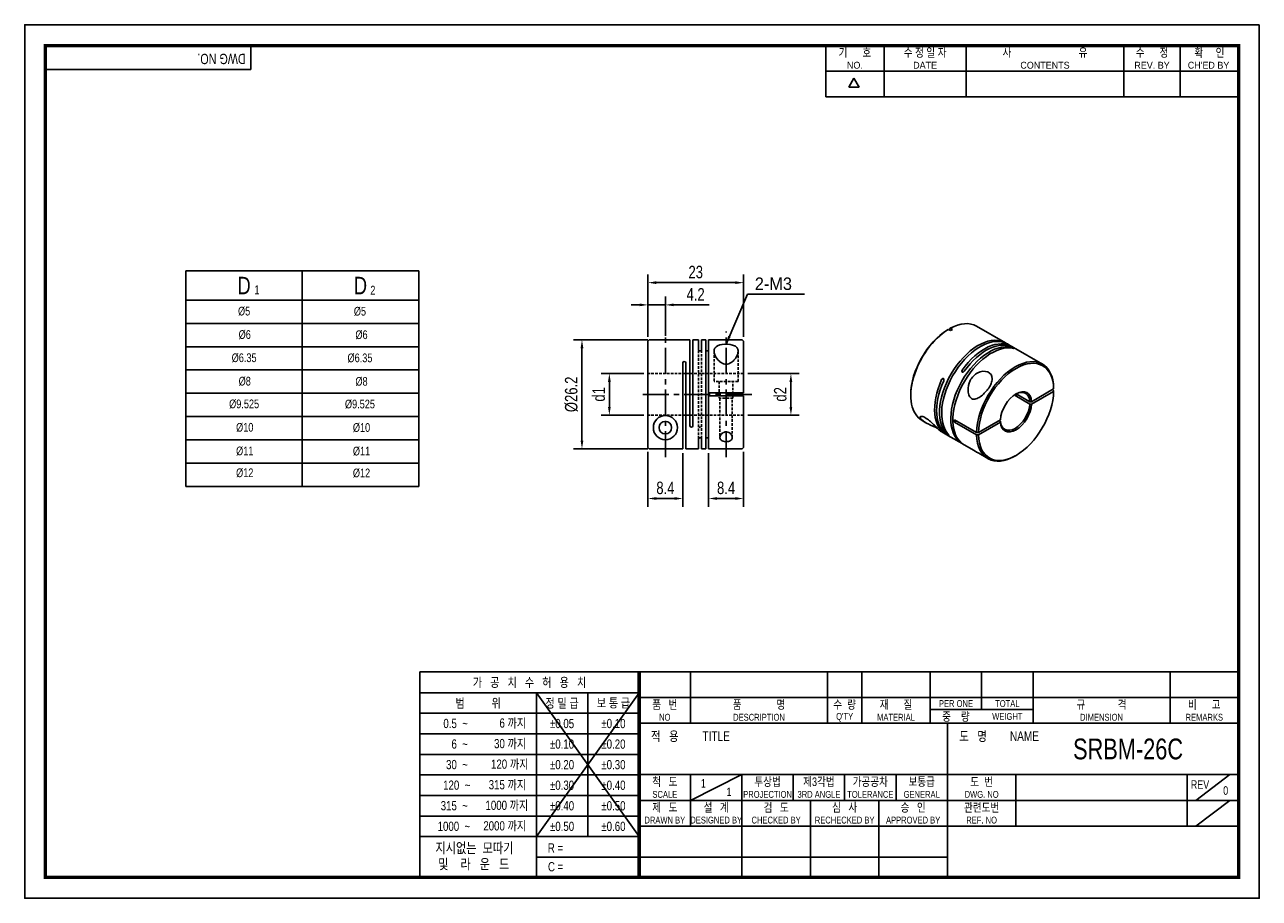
# Model space of a CAD drawing. Header units: millimetres. Extents: x 0 to 297, y 0 to 210.
import ezdxf
from ezdxf.enums import TextEntityAlignment as Align

# ---------------------------------------------------------------- set-up
doc = ezdxf.new("R2010")
doc.units = ezdxf.units.MM
doc.header["$LTSCALE"] = 5
for name, pattern in [('CENTER', [2, 1.25, -0.25, 0.25, -0.25]), ('CENTER2', [1.125, 0.75, -0.125, 0.125, -0.125]), ('DASHED', [0.75, 0.5, -0.25]), ('HIDDEN', [0.375, 0.25, -0.125]), ('HIDDEN2', [0.1875, 0.125, -0.0625]), ('PHANTOM2', [1.25, 0.625, -0.125, 0.125, -0.125, 0.125, -0.125])]:
    doc.linetypes.add(name, pattern=pattern)
doc.layers.get('0').update_dxf_attribs({"linetype": 'CONTINUOUS'})
doc.layers.get('Defpoints').update_dxf_attribs({"linetype": 'CONTINUOUS'})
for name, color, linetype in [('BM', 2, 'CONTINUOUS'), ('C', 1, 'CENTER2'), ('CT', 1, 'CENTER'), ('D', 7, 'CONTINUOUS'), ('DIM', 7, 'CONTINUOUS'), ('H', 3, 'HIDDEN'), ('HD', 4, 'DASHED'), ('P', 4, 'PHANTOM2')]:
    doc.layers.add(name, color=color, linetype=linetype)
doc.styles.get("Standard").update_dxf_attribs({"font": 'Gulim.ttf', "width": 0.8, "height": 3})
doc.dimstyles.new('LIM', dxfattribs={"dimtxt": 2, "dimasz": 2, "dimexe": 2, "dimexo": 1, "dimgap": 1, "dimtad": 1, "dimdec": 3, "dimzin": 9, "dimdsep": 46, "dimtxsty": 'Standard', "dimcen": 3, "dimclrd": 1, "dimclre": 1, "dimadec": 0, "dimazin": 0, "dimtfac": 1, "dimtdec": 3, "dimtmove": 0, "dimatfit": 3, "dimfxl": 0, "dimtolj": 1, "dimtzin": 0, "dimarcsym": 0})

# ---------------------------------------------------------------- blocks, each defined once
blk = doc.blocks.new('*D77')
at = {"layer": 'Defpoints', "color": 0}
for p in [(150.93, 134.23), (134.06, 108.04), (150.93, 108.04)]:
    blk.add_point(p, dxfattribs=at)
at = {"layer": 'DIM', "color": 1, "lineweight": -2}
for p, q in [((149.93, 134.23), (132.06, 134.23)), ((134.06, 132.23), (134.06, 110.04)), ((149.93, 108.04), (132.06, 108.04))]:
    blk.add_line(p, q, dxfattribs=at)
at = {"layer": 'DIM', "color": 1}
for points in [[(133.73, 132.23), (134.39, 132.23), (134.06, 134.23)], [(133.73, 110.04), (134.39, 110.04), (134.06, 108.04)]]:
    blk.add_solid(points, dxfattribs=at)
at = {"layer": 'DIM', "color": 0, "insert": (131.52, 121.14), "char_height": 3, "attachment_point": 5, "rotation": 90}
blk.add_mtext('\\A1;%%c26.2', dxfattribs=at)
blk = doc.blocks.new('*D78')
at = {"layer": 'Defpoints', "color": 0}
for p in [(140.65, 126.14), (149.93, 126.14), (149.93, 116.14)]:
    blk.add_point(p, dxfattribs=at)
at = {"layer": 'DIM', "color": 1, "lineweight": -2}
for p, q in [((148.93, 126.14), (138.65, 126.14)), ((140.65, 118.14), (140.65, 124.14)), ((148.93, 116.14), (138.65, 116.14))]:
    blk.add_line(p, q, dxfattribs=at)
at = {"layer": 'DIM', "color": 1}
for points in [[(140.31, 124.14), (140.98, 124.14), (140.65, 126.14)], [(140.31, 118.14), (140.98, 118.14), (140.65, 116.14)]]:
    blk.add_solid(points, dxfattribs=at)
at = {"layer": 'DIM', "color": 0, "insert": (138.1, 121.14), "char_height": 3, "attachment_point": 5, "rotation": 90}
blk.add_mtext('\\A1;d1', dxfattribs=at)
blk = doc.blocks.new('*D79')
at = {"layer": 'Defpoints', "color": 0}
for p in [(164.53, 108.04), (172.93, 108.34), (164.53, 96.1)]:
    blk.add_point(p, dxfattribs=at)
at = {"layer": 'DIM', "color": 1, "lineweight": -2}
for p, q in [((164.53, 107.04), (164.53, 94.1)), ((172.93, 107.34), (172.93, 94.1)), ((170.93, 96.1), (166.53, 96.1))]:
    blk.add_line(p, q, dxfattribs=at)
at = {"layer": 'DIM', "color": 1}
for points in [[(166.53, 96.44), (166.53, 95.77), (164.53, 96.1)], [(170.93, 96.44), (170.93, 95.77), (172.93, 96.1)]]:
    blk.add_solid(points, dxfattribs=at)
at = {"layer": 'DIM', "color": 0, "insert": (168.73, 98.64), "char_height": 3, "attachment_point": 5}
blk.add_mtext('\\A1;8.4', dxfattribs=at)
blk = doc.blocks.new('*D80')
at = {"layer": 'Defpoints', "color": 0}
for p in [(149.93, 108.34), (158.33, 108.04), (149.93, 96.1)]:
    blk.add_point(p, dxfattribs=at)
at = {"layer": 'DIM', "color": 1, "lineweight": -2}
for p, q in [((149.93, 107.34), (149.93, 94.1)), ((158.33, 107.04), (158.33, 94.1)), ((156.33, 96.1), (151.93, 96.1))]:
    blk.add_line(p, q, dxfattribs=at)
at = {"layer": 'DIM', "color": 1}
for points in [[(151.93, 96.44), (151.93, 95.77), (149.93, 96.1)], [(156.33, 96.44), (156.33, 95.77), (158.33, 96.1)]]:
    blk.add_solid(points, dxfattribs=at)
at = {"layer": 'DIM', "color": 0, "insert": (154.13, 98.64), "char_height": 3, "attachment_point": 5}
blk.add_mtext('\\A1;8.4', dxfattribs=at)
blk = doc.blocks.new('*D81')
at = {"layer": 'Defpoints', "color": 0}
for p in [(149.93, 147.99), (149.93, 142.65), (172.93, 133.94)]:
    blk.add_point(p, dxfattribs=at)
at = {"layer": 'DIM', "color": 1, "lineweight": -2}
for p, q in [((149.93, 143.65), (149.93, 149.99)), ((172.93, 134.94), (172.93, 149.99)), ((170.93, 147.99), (151.93, 147.99))]:
    blk.add_line(p, q, dxfattribs=at)
at = {"layer": 'DIM', "color": 1}
for points in [[(151.93, 148.33), (151.93, 147.66), (149.93, 147.99)], [(170.93, 148.33), (170.93, 147.66), (172.93, 147.99)]]:
    blk.add_solid(points, dxfattribs=at)
at = {"layer": 'DIM', "color": 0, "insert": (161.43, 150.53), "char_height": 3, "attachment_point": 5}
blk.add_mtext('\\A1;23', dxfattribs=at)
blk = doc.blocks.new('*D82')
at = {"layer": 'Defpoints', "color": 0}
for p in [(154.13, 142.65), (149.93, 133.93), (154.13, 134.24)]:
    blk.add_point(p, dxfattribs=at)
at = {"layer": 'DIM', "color": 1, "lineweight": -2}
for p, q in [((147.93, 142.65), (145.93, 142.65)), ((149.93, 134.93), (149.93, 144.65)), ((149.93, 142.65), (154.13, 142.65)), ((154.13, 135.24), (154.13, 144.65)), ((156.13, 142.65), (164.67, 142.65))]:
    blk.add_line(p, q, dxfattribs=at)
at = {"layer": 'DIM', "color": 1}
for points in [[(147.93, 142.98), (147.93, 142.32), (149.93, 142.65)], [(156.13, 142.98), (156.13, 142.32), (154.13, 142.65)]]:
    blk.add_solid(points, dxfattribs=at)
at = {"layer": 'DIM', "color": 0, "insert": (161.4, 145.19), "char_height": 3, "attachment_point": 5}
blk.add_mtext('\\A1;4.2', dxfattribs=at)
blk = doc.blocks.new('*D83')
at = {"layer": 'Defpoints', "color": 0}
for p in [(172.93, 126.14), (172.93, 116.14), (184.32, 116.14)]:
    blk.add_point(p, dxfattribs=at)
at = {"layer": 'DIM', "color": 1, "lineweight": -2}
for p, q in [((173.93, 126.14), (186.32, 126.14)), ((184.32, 124.14), (184.32, 118.14)), ((173.93, 116.14), (186.32, 116.14))]:
    blk.add_line(p, q, dxfattribs=at)
at = {"layer": 'DIM', "color": 1}
for points in [[(183.98, 124.14), (184.65, 124.14), (184.32, 126.14)], [(183.98, 118.14), (184.65, 118.14), (184.32, 116.14)]]:
    blk.add_solid(points, dxfattribs=at)
at = {"layer": 'DIM', "color": 0, "insert": (181.77, 121.14), "char_height": 3, "attachment_point": 5, "rotation": 90}
blk.add_mtext('\\A1;d2', dxfattribs=at)

msp = doc.modelspace()

# ---------------------------------------------------------------- linework, layer by layer
for p, q in [((54.437, 199.2323), (54.437, 205)), ((192.7139, 192.6407), (192.7139, 205)), ((206.7211, 192.6407), (206.7211, 205)), ((226.4959, 192.6407), (226.4959, 205)), ((264.3976, 192.6407), (264.3976, 205)), ((277.9928, 192.6407), (277.9928, 205)), ((54.437, 199.2323), (5, 199.2323)), ((192.7139, 198.8204), (291.588, 198.8204)), ((198.2565, 194.9765), (199.4924, 197.1172)), ((200.7283, 194.9765), (199.4924, 197.1172)), ((200.7283, 194.9765), (198.2565, 194.9765)), ((192.7139, 192.6407), (291.588, 192.6407)), ((38.7776, 150.796), (38.7776, 98.996)), ((38.7776, 150.796), (94.7776, 150.796)), ((94.7776, 150.796), (94.7776, 98.996)), ((38.7776, 98.996), (94.7776, 98.996)), ((95.0758, 54.437), (95.0758, 5)), ((147.8086, 54.437), (95.0758, 54.437)), ((292, 54.437), (147.8086, 54.437)), ((147.8086, 54.437), (147.8086, 5)), ((160.1679, 54.437), (160.1679, 42.0778)), ((193.1259, 54.437), (193.1259, 42.0778)), ((201.3654, 54.437), (201.3654, 42.0778)), ((217.8444, 54.437), (217.8444, 42.0778)), ((230.2037, 54.437), (230.2037, 45.3736)), ((242.563, 54.437), (242.563, 42.0778)), ((275.521, 54.437), (275.521, 42.0778)), ((147.8086, 49.4295), (95.0758, 49.4295)), ((147.8086, 49.4295), (123.0901, 14.8235)), ((123.0901, 49.4295), (147.8086, 14.8235)), ((123.0901, 49.4295), (123.0901, 5)), ((135.4493, 49.4295), (135.4493, 14.8235)), ((147.8086, 48.2574), (292, 48.2574)), ((217.8444, 45.3736), (242.563, 45.3736)), ((147.8086, 44.4858), (95.0758, 44.4858)), ((147.8086, 42.0778), (292, 42.0778)), ((221.9642, 5), (221.9642, 42.0778)), ((147.8086, 39.5421), (95.0758, 39.5421)), ((147.8086, 34.5984), (95.0758, 34.5984)), ((147.8086, 29.7185), (292, 29.7185)), ((160.1679, 23.5389), (172.5271, 29.7185)), ((160.1679, 29.7185), (160.1679, 17.3593)), ((172.5271, 29.7185), (172.5271, 5)), ((184.8864, 29.7185), (184.8864, 23.5389)), ((197.2457, 29.7185), (197.2457, 23.5389)), ((209.6049, 29.7185), (209.6049, 23.5389)), ((238.4432, 29.7185), (238.4432, 17.3593)), ((279.6407, 29.7185), (279.6407, 17.3593)), ((281.7006, 23.5389), (289.9401, 29.7185)), ((147.8086, 29.6547), (95.0758, 29.6547)), ((147.8086, 24.711), (95.0758, 24.711)), ((147.8086, 23.5389), (221.9642, 23.5389)), ((189.0061, 23.5389), (189.0061, 5)), ((205.4852, 23.5389), (205.4852, 5)), ((221.9642, 23.5389), (292, 23.5389)), ((281.7006, 17.3593), (289.9401, 23.5389)), ((147.8086, 19.7673), (95.0758, 19.7673)), ((147.8086, 17.3593), (292, 17.3593)), ((147.8086, 14.8235), (95.0758, 14.8235)), ((147.8086, 9.8798), (123.0901, 9.8798)), ((147.8086, 9.8798), (221.9642, 9.8798))]:
    msp.add_line(p, q)
at = {"color": 4}
for p, q in [((66.7776, 150.796), (66.7776, 98.996)), ((38.7776, 143.796), (94.7776, 143.796))]:
    msp.add_line(p, q, dxfattribs=at)
at = {"color": 1}
for p, q in [((38.7776, 138.196), (94.7776, 138.196)), ((38.7776, 132.596), (94.7776, 132.596)), ((38.7776, 126.996), (94.7776, 126.996)), ((38.7776, 121.396), (94.7776, 121.396)), ((38.7776, 115.796), (94.7776, 115.796)), ((38.7776, 110.196), (94.7776, 110.196)), ((38.7776, 104.596), (94.7776, 104.596))]:
    msp.add_line(p, q, dxfattribs=at)
msp.add_lwpolyline([(297, 210), (0, 210), (0, 0), (297, 0)], close=True)
msp.add_lwpolyline([(292, 205, 0.8, 0.8, 0), (5, 205, 0.8, 0.8, 0), (5, 5, 0.8, 0.8, 0), (292, 5, 0.8, 0.8, 0)], format="xyseb", close=True)
at = {"const_width": 0.824}
msp.add_lwpolyline([(147.8086, 5), (147.8086, 54.437)], dxfattribs=at)
at = {"layer": 'BM', "linetype": 'Continuous'}
for p, q in [((221.9657, 136.6183), (222.1778, 136.7408)), ((222.6752, 136.4536), (222.1778, 136.7408)), ((222.6728, 137.0266), (222.4606, 136.904)), ((222.4606, 136.5775), (222.4606, 136.904)), ((223.1702, 136.7394), (222.6728, 137.0266)), ((222.6752, 136.4536), (223.1702, 136.7394)), ((235.9049, 133.5355), (228.9753, 137.5364)), ((149.9304, 133.9335), (150.2304, 134.2336)), ((149.9304, 108.343), (149.9304, 133.9335)), ((150.9339, 134.2336), (150.2304, 134.2336)), ((160.0304, 134.2382), (150.9339, 134.2382)), ((160.0304, 113.5882), (160.0304, 134.2382)), ((160.7304, 113.5882), (160.7304, 134.2382)), ((162.1304, 134.2382), (160.7304, 134.2382)), ((162.1304, 131.8437), (162.1304, 134.2382)), ((162.8304, 131.8437), (162.8304, 134.2382)), ((163.8304, 134.2382), (162.8304, 134.2382)), ((163.8304, 134.2382), (163.8304, 108.0382)), ((164.5304, 134.2382), (164.5304, 108.0382)), ((172.6304, 134.2382), (164.5304, 134.2382)), ((172.9304, 133.9382), (172.6304, 134.2382)), ((172.9304, 121.4882), (172.9304, 133.9382)), ((237.3899, 132.6782), (236.3999, 133.2497)), ((237.3806, 132.2673), (237.3806, 132.4625)), ((244.8145, 128.3916), (237.8848, 132.3924)), ((158.3304, 108.0429), (158.3304, 128.6882)), ((159.0304, 108.0382), (159.0304, 128.6882)), ((221.0112, 124.9259), (220.5829, 124.6787)), ((225.5012, 126.992), (225.5012, 126.4975)), ((242.2161, 119.369), (247.5242, 122.4336)), ((242.2161, 118.7974), (247.5242, 121.862)), ((247.2414, 122.2703), (247.5243, 122.107)), ((247.5243, 122.6786), (247.5242, 122.4336)), ((247.5242, 121.862), (247.5243, 122.107)), ((172.6304, 121.4882), (164.5304, 121.4882)), ((172.6304, 120.7882), (164.5304, 120.7882)), ((172.9304, 121.4882), (172.6304, 121.4882)), ((172.6304, 120.7882), (172.9304, 120.7882)), ((172.9304, 120.7882), (172.9304, 108.3382)), ((213.1622, 121.0883), (213.1622, 120.8434)), ((241.7913, 118.7971), (238.2537, 120.8396)), ((241.7913, 119.3687), (238.512, 121.262)), ((242.2161, 119.369), (241.7913, 119.3687)), ((241.7913, 118.7971), (242.2161, 118.7974)), ((215.8753, 114.8465), (216.7896, 114.3186)), ((229.0047, 111.9863), (223.7014, 115.0482)), ((224.1964, 114.7624), (223.7014, 114.4766)), ((229.0047, 111.4147), (223.7014, 114.4766)), ((229.429, 111.9863), (234.7371, 115.051)), ((229.429, 111.4148), (234.7371, 114.4794)), ((234.4548, 114.8879), (234.7376, 114.7247)), ((234.7371, 114.4794), (234.7376, 114.7247)), ((162.1304, 108.0382), (162.1304, 110.4328)), ((162.8304, 108.0382), (162.8304, 110.4328)), ((220.4772, 112.1896), (221.6029, 111.5397)), ((221.785, 111.6555), (221.9541, 111.7532)), ((222.0978, 111.2539), (225.4919, 109.2943)), ((229.429, 111.9863), (229.0047, 111.9863)), ((229.0047, 111.4147), (229.429, 111.4148)), ((150.2304, 108.0429), (149.9304, 108.343)), ((150.2304, 108.0429), (158.3304, 108.0429)), ((159.0304, 108.0382), (162.1304, 108.0382)), ((162.8304, 108.0382), (163.8304, 108.0382)), ((164.5304, 108.0382), (172.6304, 108.0382)), ((172.6304, 108.0382), (172.9304, 108.3382)), ((225.9869, 109.0085), (228.388, 107.6222)), ((229.5262, 106.9651), (231.7145, 105.7017)), ((238.2645, 106.3506), (238.4766, 106.473))]:
    msp.add_line(p, q, dxfattribs=at)
for radius in [2.9, 1.5]:
    msp.add_circle((154.1304, 113.1382), radius, dxfattribs=at)
for centre, radius, start, end in [((158.6804, 128.6882), 0.35, 0, 180), ((234.8589, 121.1253), 3.4068, 355.188254, 0.037625), ((160.3804, 113.5882), 0.35, 180, 0)]:
    msp.add_arc(centre, radius, start, end, dxfattribs=at)
for centre, major_axis, start_param, end_param in [((222.4253, 126.1914), (6.55, 11.3449), 0.8121189, 3.14159265), ((222.4253, 126.1914), (-6.55, -11.3449), 3.14159265, 3.90027008), ((222.2132, 126.3139), (6.4, 11.0851), 0.81274532, 2.35619449), ((229.3549, 122.1906), (-6.55, -11.3449), 3.10379933, 6.11202503), ((229.8499, 121.9048), (-6.55, -11.3449), 3.14159265, 6.11202503), ((230.8399, 121.3333), (-6.55, -11.3449), 3.10379933, 4.5412287), ((231.3348, 121.0475), (-6.55, -11.3449), 3.14159265, 4.5412287), ((232.0419, 120.6392), (6.55, 11.3449), 0.17116028, 3.17938598), ((232.5369, 120.3535), (6.55, 11.3449), 0.17116028, 3.14159265), ((238.2645, 117.0467), (-6.55, -11.3449), 2.38291523, 5.47106641), ((238.4766, 116.9242), (-6.4, -11.0851), 2.38354165, 5.47043999), ((228.1529, 122.8846), (6.55, 11.3449), 1.74195661, 3.17938598), ((228.6478, 122.5988), (6.55, 11.3449), 1.74195661, 3.14159265), ((238.4766, 116.9242), (6.4, 11.0851), 2.38354165, 5.47043999), ((238.4766, 116.9242), (-2.65, -4.5899), 2.42228032, 5.43170132), ((238.2645, 117.0467), (-2.5, -4.3301), 2.42625178, 3.89742359), ((253.6342, 100.9356), (-37.75, 0), 5.11209358, 5.1320275), ((238.4766, 116.9242), (2.65, 4.5899), 2.42228032, 5.43170132), ((238.2645, 117.0467), (2.5, 4.3301), 2.42625178, 5.42772985), ((232.9612, 120.1085), (-6.55, -11.3449), 5.47106641, 5.52450788), ((238.2645, 117.0467), (6.55, 11.3449), 2.38291523, 3.92699082)]:
    msp.add_ellipse(centre, major_axis=major_axis, ratio=0.57735027, start_param=start_param, end_param=end_param, dxfattribs=at)
for points, knots in [([(162.1602, 131.7427), (162.143, 131.7711), (162.1331, 131.8011), (162.1309, 131.8306), (162.1306, 131.835), (162.1304, 131.8394), (162.1304, 131.8437)], [0.856625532, 0.856625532, 0.856625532, 0.856625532, 0.981739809, 0.981739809, 0.981739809, 1, 1, 1, 1]), ([(162.5115, 131.5892), (162.5012, 131.5885), (162.4908, 131.5881), (162.4804, 131.5881), (162.4469, 131.5881), (162.4129, 131.5919), (162.3814, 131.5989)], [0.476197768, 0.476197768, 0.476197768, 0.476197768, 0.501138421, 0.501138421, 0.501138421, 0.583028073, 0.583028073, 0.583028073, 0.583028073]), ([(162.8304, 131.8437), (162.8304, 131.8096), (162.8203, 131.7746), (162.8002, 131.7419), (162.7805, 131.7099), (162.7506, 131.6789), (162.7115, 131.6534), (162.6857, 131.6365), (162.6551, 131.6216), (162.6216, 131.6105), (162.5878, 131.5993), (162.5498, 131.5917), (162.5115, 131.5892)], [0, 0, 0, 0, 0.145384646, 0.145384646, 0.145384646, 0.288103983, 0.288103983, 0.288103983, 0.381670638, 0.381670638, 0.381670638, 0.476197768, 0.476197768, 0.476197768, 0.476197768]), ([(163.8304, 131.8437), (163.8304, 131.8096), (163.8406, 131.7746), (163.8607, 131.7419), (163.8803, 131.7099), (163.9103, 131.6789), (163.9494, 131.6534), (163.9752, 131.6365), (164.0057, 131.6216), (164.0393, 131.6105), (164.0731, 131.5993), (164.1111, 131.5917), (164.1494, 131.5892)], [0, 0, 0, 0, 0.145384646, 0.145384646, 0.145384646, 0.288103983, 0.288103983, 0.288103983, 0.381670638, 0.381670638, 0.381670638, 0.476197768, 0.476197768, 0.476197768, 0.476197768]), ([(164.1494, 131.5892), (164.1597, 131.5885), (164.1701, 131.5881), (164.1804, 131.5881), (164.214, 131.5881), (164.248, 131.5919), (164.2795, 131.5989), (164.3108, 131.6059), (164.3405, 131.6162), (164.3668, 131.6285), (164.3951, 131.6418), (164.4201, 131.6578), (164.4411, 131.6752)], [0.476197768, 0.476197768, 0.476197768, 0.476197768, 0.501138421, 0.501138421, 0.501138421, 0.583028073, 0.583028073, 0.583028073, 0.664453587, 0.664453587, 0.664453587, 0.751950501, 0.751950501, 0.751950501, 0.751950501]), ([(164.4411, 131.6752), (164.4663, 131.6959), (164.4862, 131.719), (164.5007, 131.7427), (164.5179, 131.7711), (164.5277, 131.8011), (164.5299, 131.8306)], [0.751950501, 0.751950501, 0.751950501, 0.751950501, 0.856625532, 0.856625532, 0.856625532, 0.981739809, 0.981739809, 0.981739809, 0.981739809]), ([(171.6304, 131.5118), (171.6304, 131.782), (171.5691, 132.027), (171.2913, 132.4694), (171.0747, 132.6598), (170.1922, 133.1093), (169.2897, 133.2381), (167.5399, 133.1568), (166.7457, 132.9382), (165.8701, 132.1922), (165.7569, 131.6719), (165.9923, 130.5336), (166.3189, 129.918), (167.0898, 129.0916), (167.4024, 128.8263), (168.1629, 128.4497), (168.6215, 128.359), (169.4885, 128.5047), (169.8738, 128.7163), (170.5065, 129.2111), (170.7618, 129.4948), (171.3916, 130.3677), (171.6304, 130.9713), (171.6304, 131.5118)], [0, 0, 0, 0, 0.0625, 0.0625, 0.125, 0.125, 0.25, 0.25, 0.375, 0.375, 0.5, 0.5, 0.625, 0.625, 0.6875, 0.6875, 0.75, 0.75, 0.8125, 0.8125, 0.875, 0.875, 1, 1, 1, 1]), ([(237.5026, 132.4251), (237.5477, 132.409), (237.5987, 132.3887), (237.6506, 132.3659), (237.6849, 132.3508), (237.7206, 132.3343), (237.7548, 132.3176)], [0.145384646, 0.145384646, 0.145384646, 0.145384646, 0.288103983, 0.288103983, 0.288103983, 0.381670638, 0.381670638, 0.381670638, 0.381670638]), ([(237.8526, 132.2668), (237.8606, 132.2624), (237.8682, 132.258), (237.8756, 132.2538), (237.8993, 132.2401), (237.9198, 132.2273), (237.9355, 132.2164)], [0.476197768, 0.476197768, 0.476197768, 0.476197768, 0.501138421, 0.501138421, 0.501138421, 0.583028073, 0.583028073, 0.583028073, 0.583028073]), ([(237.9776, 132.1709), (237.9755, 132.1661), (237.9673, 132.1639), (237.9544, 132.1641), (237.939, 132.1642), (237.9163, 132.1676), (237.8883, 132.1738)], [0.751950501, 0.751950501, 0.751950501, 0.751950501, 0.856625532, 0.856625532, 0.856625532, 0.981739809, 0.981739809, 0.981739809, 0.981739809]), ([(237.9355, 132.2164), (237.9511, 132.2055), (237.9624, 132.1962), (237.9693, 132.1888), (237.9768, 132.1808), (237.9793, 132.1749), (237.9776, 132.1709)], [0.583028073, 0.583028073, 0.583028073, 0.583028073, 0.664453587, 0.664453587, 0.664453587, 0.751950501, 0.751950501, 0.751950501, 0.751950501]), ([(220.5829, 124.6787), (220.6071, 124.7321), (220.639, 124.7821), (220.6763, 124.8241), (220.7128, 124.8652), (220.7559, 124.8999), (220.8016, 124.9225), (220.8318, 124.9373), (220.8639, 124.9472), (220.8955, 124.9501), (220.9273, 124.953), (220.9595, 124.9488), (220.9885, 124.937)], [0, 0, 0, 0, 0.145384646, 0.145384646, 0.145384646, 0.288103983, 0.288103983, 0.288103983, 0.381670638, 0.381670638, 0.381670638, 0.476197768, 0.476197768, 0.476197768, 0.476197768]), ([(221.0112, 124.9259), (221.0349, 124.9122), (221.0562, 124.8927), (221.0735, 124.8694), (221.0908, 124.8462), (221.1045, 124.8187), (221.1144, 124.7894)], [0.501138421, 0.501138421, 0.501138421, 0.501138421, 0.583028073, 0.583028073, 0.583028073, 0.664453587, 0.664453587, 0.664453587, 0.664453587]), ([(221.1144, 124.7894), (221.1249, 124.7579), (221.1314, 124.7236), (221.134, 124.6888), (221.1371, 124.6472), (221.1349, 124.6039), (221.1283, 124.5616), (221.1204, 124.5111), (221.1062, 124.4607), (221.0868, 124.4136), (221.084, 124.4066), (221.081, 124.3997), (221.0779, 124.3929)], [0.664453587, 0.664453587, 0.664453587, 0.664453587, 0.751950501, 0.751950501, 0.751950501, 0.856625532, 0.856625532, 0.856625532, 0.981739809, 0.981739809, 0.981739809, 1, 1, 1, 1]), ([(225.5012, 126.4975), (225.4775, 126.5112), (225.457, 126.5302), (225.4413, 126.5526), (225.4257, 126.5749), (225.4143, 126.6009), (225.4074, 126.6285), (225.4, 126.6582), (225.3975, 126.6902), (225.3992, 126.7226), (225.4013, 126.7612), (225.4094, 126.801), (225.4224, 126.8397), (225.4378, 126.8858), (225.4605, 126.9314), (225.4885, 126.9735)], [0.501138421, 0.501138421, 0.501138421, 0.501138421, 0.583028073, 0.583028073, 0.583028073, 0.664453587, 0.664453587, 0.664453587, 0.751950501, 0.751950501, 0.751950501, 0.856625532, 0.856625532, 0.856625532, 0.981739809, 0.981739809, 0.981739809, 0.981739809]), ([(225.9962, 126.7062), (225.962, 126.6586), (225.9202, 126.6142), (225.8741, 126.5773), (225.829, 126.5412), (225.7781, 126.511), (225.7262, 126.492)], [0, 0, 0, 0, 0.145384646, 0.145384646, 0.145384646, 0.288103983, 0.288103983, 0.288103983, 0.288103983]), ([(231.9005, 122.6589), (232.1483, 123.0226), (232.3555, 123.3924), (232.6599, 124.1561), (232.75, 124.5405), (232.7497, 125.6279), (232.3515, 126.24), (230.9788, 126.8097), (230.0442, 126.7401), (228.4841, 125.9453), (227.8625, 125.254), (227.0857, 123.6839), (226.9085, 122.8123), (226.9819, 121.5504), (227.0658, 121.1271), (227.4176, 120.4017), (227.7006, 120.1166), (228.3827, 119.9215), (228.7562, 119.9952), (229.4642, 120.2914), (229.8043, 120.511), (230.792, 121.2797), (231.405, 121.9314), (231.9005, 122.6589)], [0, 0, 0, 0, 0.0625, 0.0625, 0.125, 0.125, 0.25, 0.25, 0.375, 0.375, 0.5, 0.5, 0.625, 0.625, 0.6875, 0.6875, 0.75, 0.75, 0.8125, 0.8125, 0.875, 0.875, 1, 1, 1, 1]), ([(220.4822, 112.1878), (220.3955, 112.2376), (220.2866, 112.3144), (219.8459, 112.6782), (219.399, 113.135), (218.2569, 114.2708), (217.5435, 114.9361), (216.2476, 115.7806), (215.6916, 115.931), (215.2764, 115.7013), (215.4142, 115.3686), (215.7972, 115.0162)], [0.449761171, 0.449761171, 0.449761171, 0.449761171, 0.5, 0.5, 0.625, 0.625, 0.75, 0.75, 0.875, 0.875, 1, 1, 1, 1]), ([(215.7972, 115.0162), (216.1803, 114.6638), (216.7773, 114.2998), (217.8348, 113.7751), (218.2194, 113.6008), (218.9201, 113.2869), (219.2372, 113.1456), (219.5288, 113.0037)], [0, 0, 0, 0, 0.125, 0.125, 0.1875, 0.1875, 0.235026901, 0.235026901, 0.235026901, 0.235026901]), ([(162.1304, 110.4328), (162.1304, 110.4669), (162.1406, 110.5019), (162.1607, 110.5346), (162.1803, 110.5666), (162.2103, 110.5976), (162.2494, 110.6231)], [0, 0, 0, 0, 0.145384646, 0.145384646, 0.145384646, 0.288103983, 0.288103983, 0.288103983, 0.288103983]), ([(162.2494, 110.6231), (162.2752, 110.64), (162.3057, 110.6549), (162.3393, 110.666), (162.3731, 110.6771), (162.4111, 110.6847), (162.4494, 110.6873)], [0.288103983, 0.288103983, 0.288103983, 0.288103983, 0.381670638, 0.381670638, 0.381670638, 0.476197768, 0.476197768, 0.476197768, 0.476197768]), ([(162.4494, 110.6873), (162.4597, 110.688), (162.4701, 110.6884), (162.4804, 110.6884), (162.514, 110.6884), (162.548, 110.6846), (162.5795, 110.6776)], [0.476197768, 0.476197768, 0.476197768, 0.476197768, 0.501138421, 0.501138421, 0.501138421, 0.583028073, 0.583028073, 0.583028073, 0.583028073]), ([(162.5795, 110.6776), (162.6108, 110.6706), (162.6405, 110.6603), (162.6668, 110.648), (162.6951, 110.6347), (162.7201, 110.6187), (162.7411, 110.6013)], [0.583028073, 0.583028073, 0.583028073, 0.583028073, 0.664453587, 0.664453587, 0.664453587, 0.751950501, 0.751950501, 0.751950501, 0.751950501]), ([(162.7411, 110.6013), (162.7663, 110.5806), (162.7862, 110.5575), (162.8007, 110.5338), (162.8179, 110.5054), (162.8277, 110.4754), (162.8299, 110.4458), (162.8303, 110.4415), (162.8304, 110.4371), (162.8304, 110.4328)], [0.751950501, 0.751950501, 0.751950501, 0.751950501, 0.856625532, 0.856625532, 0.856625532, 0.981739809, 0.981739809, 0.981739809, 1, 1, 1, 1]), ([(163.9941, 110.648), (163.9658, 110.6347), (163.9407, 110.6187), (163.9197, 110.6013), (163.8946, 110.5806), (163.8746, 110.5575), (163.8602, 110.5338)], [0.664453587, 0.664453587, 0.664453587, 0.664453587, 0.751950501, 0.751950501, 0.751950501, 0.856625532, 0.856625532, 0.856625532, 0.856625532]), ([(164.2115, 110.6873), (164.2012, 110.688), (164.1908, 110.6884), (164.1804, 110.6884), (164.1469, 110.6884), (164.1129, 110.6846), (164.0814, 110.6776)], [0.476197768, 0.476197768, 0.476197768, 0.476197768, 0.501138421, 0.501138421, 0.501138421, 0.583028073, 0.583028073, 0.583028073, 0.583028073]), ([(164.4115, 110.6231), (164.3857, 110.64), (164.3551, 110.6549), (164.3216, 110.666), (164.2878, 110.6771), (164.2498, 110.6847), (164.2115, 110.6873)], [0.288103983, 0.288103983, 0.288103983, 0.288103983, 0.381670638, 0.381670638, 0.381670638, 0.476197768, 0.476197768, 0.476197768, 0.476197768]), ([(164.5304, 110.4328), (164.5304, 110.4669), (164.5203, 110.5019), (164.5002, 110.5346), (164.4805, 110.5666), (164.4506, 110.5976), (164.4115, 110.6231)], [0, 0, 0, 0, 0.145384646, 0.145384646, 0.145384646, 0.288103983, 0.288103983, 0.288103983, 0.288103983]), ([(170.2304, 110.7647), (170.2304, 111.04), (170.1087, 111.3312), (169.6419, 111.8493), (169.2575, 112.09), (168.591, 112.1288), (168.3613, 112.0849), (167.9734, 111.9233), (167.8093, 111.809), (167.4142, 111.4355), (167.2657, 111.1406), (167.2061, 110.5885), (167.2979, 110.3231), (167.7865, 109.9154), (168.1973, 109.7808), (169.0908, 109.7513), (169.5401, 109.8598), (170.1009, 110.2325), (170.2304, 110.4895), (170.2304, 110.7647)], [0, 0, 0, 0, 0.125, 0.125, 0.25, 0.25, 0.3125, 0.3125, 0.375, 0.375, 0.5, 0.5, 0.625, 0.625, 0.75, 0.75, 0.875, 0.875, 1, 1, 1, 1]), ([(221.8775, 111.5693), (221.8453, 111.5967), (221.8171, 111.6226), (221.7946, 111.6456), (221.7913, 111.6489), (221.7881, 111.6523), (221.785, 111.6555)], [0.856625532, 0.856625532, 0.856625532, 0.856625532, 0.981739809, 0.981739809, 0.981739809, 1, 1, 1, 1]), ([(229.5263, 106.9654), (229.2893, 107.1023), (229.0506, 107.2441), (228.6836, 107.4571), (228.5502, 107.5318), (228.4319, 107.5975), (228.4045, 107.6128), (228.3853, 107.6239)], [0.174128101, 0.174128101, 0.174128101, 0.174128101, 0.25, 0.25, 0.3125, 0.3125, 0.34061223, 0.34061223, 0.34061223, 0.34061223])]:
    msp.add_open_spline(points, degree=3, knots=knots, dxfattribs=at)
for points in [[(162.2197, 131.6752), (162.1946, 131.6959), (162.1746, 131.719), (162.1602, 131.7427)], [(162.2941, 131.6285), (162.2658, 131.6418), (162.2407, 131.6578), (162.2197, 131.6752)], [(162.3814, 131.5989), (162.3501, 131.6059), (162.3204, 131.6162), (162.2941, 131.6285)], [(164.5299, 131.8306), (164.5303, 131.835), (164.5304, 131.8394), (164.5304, 131.8437)], [(237.3806, 132.4625), (237.4148, 132.4544), (237.4566, 132.4416), (237.5026, 132.4251)], [(237.7548, 132.3176), (237.7892, 132.3007), (237.8231, 132.2831), (237.8526, 132.2668)], [(237.8883, 132.1738), (237.8842, 132.1747), (237.8799, 132.1757), (237.8756, 132.1767)], [(220.9885, 124.937), (220.9962, 124.9338), (221.0038, 124.9301), (221.0112, 124.9259)], [(225.4885, 126.9735), (225.4926, 126.9798), (225.4968, 126.9859), (225.5012, 126.992)], [(225.5241, 126.4862), (225.5162, 126.4895), (225.5085, 126.4933), (225.5012, 126.4975)], [(225.622, 126.4703), (225.5876, 126.4689), (225.5536, 126.4741), (225.5241, 126.4862)], [(225.7262, 126.492), (225.6918, 126.4795), (225.6562, 126.4717), (225.622, 126.4703)], [(163.8309, 110.4458), (163.8306, 110.4415), (163.8304, 110.4371), (163.8304, 110.4328)], [(163.8602, 110.5338), (163.843, 110.5054), (163.8331, 110.4754), (163.8309, 110.4458)], [(164.0814, 110.6776), (164.0501, 110.6706), (164.0204, 110.6603), (163.9941, 110.648)], [(221.9673, 111.4972), (221.9349, 111.5219), (221.9045, 111.5464), (221.8775, 111.5693)], [(222.0529, 111.4347), (222.0235, 111.4553), (221.9945, 111.4766), (221.9673, 111.4972)], [(222.1356, 111.3789), (222.1085, 111.3964), (222.0802, 111.4155), (222.0529, 111.4347)], [(222.2132, 111.3312), (222.1895, 111.3449), (222.1628, 111.3614), (222.1356, 111.3789)], [(222.2345, 111.3193), (222.2277, 111.323), (222.2206, 111.327), (222.2132, 111.3312)], [(222.2972, 111.2887), (222.2812, 111.2949), (222.2597, 111.3053), (222.2345, 111.3193)], [(222.28, 111.3698), (222.3041, 111.3442), (222.3217, 111.3227), (222.3306, 111.3075)], [(222.3305, 111.2814), (222.3241, 111.2803), (222.3131, 111.2826), (222.2972, 111.2887)], [(222.3306, 111.3075), (222.3393, 111.2925), (222.34, 111.283), (222.3305, 111.2814)]]:
    msp.add_open_spline(points, degree=3, dxfattribs=at)
at = {"layer": 'C'}
msp.add_line((147.8086, 49.4295), (147.8086, 49.3961), dxfattribs=at)
at = {"layer": 'CT'}
for p, q in [((154.1304, 106.0429), (154.1304, 136.2382)), ((168.7304, 106.0429), (168.7304, 136.2382)), ((174.9304, 121.1382), (147.9304, 121.1382))]:
    msp.add_line(p, q, dxfattribs=at)
at = {"layer": 'H'}
msp.add_line((147.8086, 49.3128), (147.8086, 49.2711), dxfattribs=at)
at = {"layer": 'HD', "linetype": 'HIDDEN2'}
for p, q in [((162.1304, 110.4328), (162.1304, 131.8437)), ((162.8048, 110.5268), (162.8304, 131.8437)), ((165.8304, 131.5097), (165.8304, 124.2382)), ((171.6304, 124.2382), (171.6304, 131.5118)), ((172.9304, 126.1383), (149.9304, 126.1383)), ((171.6304, 124.2382), (165.8304, 124.2382)), ((167.0804, 124.2382), (167.0804, 120.2382)), ((170.3804, 120.2382), (170.3804, 124.2382)), ((170.3804, 120.2382), (167.0804, 120.2382)), ((167.2304, 120.2382), (167.2304, 110.7657)), ((170.2304, 110.7647), (170.2304, 120.2382)), ((172.9304, 116.1382), (149.9304, 116.1382))]:
    msp.add_line(p, q, dxfattribs=at)
msp.add_arc((162.4584, 113.5882), 0.35, 180, 0, dxfattribs=at)
at = {"layer": 'P'}
msp.add_line((147.8086, 49.221), (147.8086, 49.1627), dxfattribs=at)

# ---------------------------------------------------------------- texts
at = {"color": 0}
for s, insert, char_height, width, attachment_point in [('D', (52.7776, 147.296), 4.2, 28, 5), ('D', (80.7776, 147.296), 4.2, 28, 5), ('1', (55.2734, 147.3209), 2.1, 6.3, 1), ('2', (83.1438, 147.2405), 2.1, 3.36, 1), ('%%c5', (52.7866, 141.1162), 2.1, 28, 5), ('%%c5', (80.6517, 141.0812), 2.1, 28, 5), ('%%c6', (52.9336, 135.4818), 2.1, 28, 5), ('%%c6', (81.0262, 135.4424), 2.1, 28, 5), ('%%C6.35', (52.7866, 129.907), 2.1, 28, 5), ('%%C6.35', (80.6517, 129.872), 2.1, 28, 5), ('%%C8', (52.9336, 124.2726), 2.1, 28, 5), ('%%C8', (81.0262, 124.2333), 2.1, 28, 5), ('%%C9.525', (52.7866, 118.8099), 2.1, 28, 5), ('%%C9.525', (80.6517, 118.7749), 2.1, 28, 5), ('%%C10', (52.9336, 113.1756), 2.1, 28, 5), ('%%C10', (81.0262, 113.1362), 2.1, 28, 5), ('%%C11', (52.9336, 107.5057), 2.1, 28, 5), ('%%C11', (81.0262, 107.4663), 2.1, 28, 5), ('%%C12', (52.9336, 102.2482), 2.1, 28, 5), ('%%C12', (81.0262, 102.2088), 2.1, 28, 5)]:
    msp.add_mtext(s, dxfattribs=dict(at, insert=insert, char_height=char_height, width=width, attachment_point=attachment_point))
at = {"layer": 'D', "width": 0.8}
for s, height, p in [('확     인', 2.05988, (284.9964, 203.3521)), ('기      호', 2.05988, (199.7175, 203.3521)), ('수 정 일 자', 2.05988, (216.6085, 203.3521)), ('사                           유', 2.059877, (245.4468, 203.3521)), ('수      정', 2.05988, (271.1952, 203.3521)), ('가   공   치   수   허   용   치', 2.224667, (121.4422, 51.9333)), ('범          위', 2.224667, (109.0829, 46.9576)), ('정 밀 급', 2.22467, (129.2697, 46.9576)), ('보 통 급', 2.22467, (141.629, 46.9576)), ('품   번', 2.05988, (153.9882, 46.6095)), ('품              명', 2.059877, (176.6469, 46.6095)), ('수  량', 2.05988, (197.2457, 46.6095)), ('재      질', 2.05988, (209.6049, 46.6095)), ('PER ONE', 1.6479, (224.0241, 46.8155)), ('TOTAL', 1.6479, (236.3833, 46.8155)), ('규             격', 2.059877, (259.042, 46.6095)), ('비      고', 2.05988, (283.7605, 46.6095)), ('NO', 1.6479, (153.9882, 43.5197)), ('DESCRIPTION', 1.647902, (176.6469, 43.5197)), ("Q'TY", 1.6479, (197.2457, 43.5197)), ('MATERIAL', 1.6479, (209.6049, 43.5197)), ('중    량', 2.05988, (224.0241, 43.7257)), ('WEIGHT', 1.6479, (236.3833, 43.7257)), ('DIMENSION', 1.6479, (259.042, 43.5197)), ('REMARKS', 1.6479, (283.7605, 43.5197)), ('%%p0.05', 2.22467, (129.2697, 42.0139)), ('%%p0.10', 2.22467, (141.629, 42.0139)), ('%%p0.10', 2.22467, (129.2697, 37.0702)), ('%%p0.20', 2.22467, (141.629, 37.0702)), ('적   용', 2.30706, (153.9882, 38.988)), ('TITLE', 2.30706, (166.3475, 38.988)), ('도   명', 2.30706, (228.1438, 38.988)), ('NAME', 2.30706, (240.5031, 38.988)), ('SRBM-26C', 5, (265.4275, 35.8982)), ('%%p0.20', 2.22467, (129.2697, 32.1265)), ('%%p0.30', 2.22467, (141.629, 32.1265)), ('%%p0.30', 2.22467, (129.2697, 27.1828)), ('%%p0.40', 2.22467, (141.629, 27.1828)), ('척   도', 2.05988, (153.9882, 28.0706)), ('1', 2.0599, (163.2577, 27.6586)), ('1', 2.0599, (169.4373, 25.5988)), ('투상법', 2.05988, (178.7068, 28.0706)), ('제3각법', 2.05988, (191.066, 28.0706)), ('가공공차', 2.05988, (203.4253, 28.0706)), ('보통급', 2.05988, (215.7845, 28.0706)), ('도  번', 2.05988, (230.2037, 28.0706)), ('REV', 2.05988, (282.7306, 27.3497)), ('0', 2.0599, (288.9102, 25.9078)), ('%%p0.40', 2.22467, (129.2697, 22.2391)), ('%%p0.50', 2.22467, (141.629, 22.2391)), ('SCALE', 1.6479, (153.9882, 24.9808)), ('PROJECTION', 1.6479, (178.7068, 24.9808)), ('3RD ANGLE', 1.6479, (191.066, 24.9808)), ('TOLERANCE', 1.6479, (203.4253, 24.9808)), ('GENERAL', 1.6479, (215.7845, 24.9808)), ('DWG. NO', 1.6479, (230.2037, 24.9808)), ('제   도', 2.05988, (153.9882, 21.891)), ('설   계', 2.05988, (166.3475, 21.891)), ('검   도', 2.05988, (180.7666, 21.891)), ('심   사', 2.05988, (197.2457, 21.891)), ('승   인', 2.05988, (213.7247, 21.891)), ('관련도번', 2.05988, (230.2037, 21.891)), ('%%p0.50', 2.22467, (129.2697, 17.2954)), ('%%p0.60', 2.22467, (141.629, 17.2954)), ('REF. NO', 1.6479, (230.2037, 18.8012))]:
    msp.add_text(s, height=height, dxfattribs=at).set_placement(p, align=Align.MIDDLE)
msp.add_text('DWG NO.', height=2.47185, rotation=180, dxfattribs=at).set_placement((53.1681, 203.0007))
at = {"layer": 'D'}
for s, p in [('NO.', (199.7175, 200.2623)), ('DATE', (216.6085, 200.2623)), ('CONTENTS', (245.4468, 200.2623)), ('REV. BY', (271.1952, 200.2623)), ("CH'ED BY", (284.7904, 200.2623))]:
    msp.add_text(s, height=1.6479, dxfattribs=at).set_placement(p, align=Align.MIDDLE)
at = {"layer": 'D', "width": 0.8}
for s, height, p in [('DRAWN BY', 1.6479, (153.9882, 17.9772)), ('DESIGNED BY', 1.647902, (166.3475, 17.9772)), ('CHECKED BY', 1.6479, (180.7666, 17.9772)), ('RECHECKED BY', 1.647902, (197.2457, 17.9772)), ('APPROVED BY', 1.647902, (213.7247, 17.9772))]:
    msp.add_text(s, height=height, dxfattribs=at).set_placement(p, align=Align.CENTER)
at = {"layer": 'D', "linetype": 'ByBlock', "width": 0.8}
for s, height, p in [('지시없는  모따기', 2.47185, (98.783, 10.8675)), ('및    라   운   드', 2.471852, (99.4623, 6.9968))]:
    msp.add_text(s, height=height, dxfattribs=at).set_placement(p)
at = {"layer": 'D', "width": 0.8}
for s, p in [('R = ', (125.8389, 10.9999)), ('C = ', (125.878, 6.4776))]:
    msp.add_text(s, height=2.22467, dxfattribs=at).set_placement(p)
at = {"layer": 'D', "char_height": 2.22467, "attachment_point": 6}
for s, insert, width in [('0.5  ~', (106.6111, 42.0139), 8.231062), ('6 까지', (120.6182, 42.0139), 9.803532), ('30 까지', (120.6182, 37.0702), 9.803491), ('6  ~', (106.6111, 37.0702), 8.231022), ('30  ~', (106.6111, 32.1265), 8.231022), ('120 까지', (121.1758, 32.1265), 12.652424), ('120  ~', (107.1976, 27.1828), 8.937991), ('315 까지', (120.6182, 27.1828), 12.097781), ('1000 까지', (121.1426, 22.2391), 13.382285), ('315  ~', (106.6111, 22.2391), 9.885083), ('1000  ~', (107.1704, 17.2954), 14.528725), ('2000 까지', (120.6182, 17.2954), 12.974319)]:
    msp.add_mtext(s, dxfattribs=dict(at, insert=insert, width=width))
at = {"layer": 'DIM'}
msp.add_text('2-M3', height=3, dxfattribs=at).set_placement((175.638, 146.2357))

# ---------------------------------------------------------------- dimensions: what is measured, and where the dimension line sits
for base, p1, p2, picture, middle in [((149.9304, 147.9926), (172.9304, 133.9382), (149.9304, 142.6501), '*D81', (161.4304, 150.5305)), ((154.1304, 142.6501), (149.9304, 133.9335), (154.1304, 134.2382), '*D82', (161.3978, 145.1901)), ((149.9304, 96.1024), (158.3304, 108.0429), (149.9304, 108.343), '*D80', (154.1304, 98.6423)), ((164.5304, 96.1024), (172.9304, 108.3382), (164.5304, 108.0382), '*D79', (168.7304, 98.6423))]:
    dim = msp.add_linear_dim(base=base, p1=p1, p2=p2, dimstyle='LIM', dxfattribs=at)
    dim.commit()
    dim.dimension.update_dxf_attribs({"geometry": picture, "text_midpoint": middle})
for base, p1, p2, text, picture, middle in [((134.0604, 108.0429), (150.9339, 134.2336), (150.9339, 108.0429), '%%c26.2', '*D77', (131.5225, 121.1382)), ((140.6451, 126.1383), (149.9304, 116.1382), (149.9304, 126.1383), 'd1', '*D78', (138.1012, 121.1382)), ((184.3164, 116.1382), (172.9304, 126.1383), (172.9304, 116.1382), 'd2', '*D83', (181.7745, 121.1382))]:
    dim = msp.add_linear_dim(base=base, p1=p1, p2=p2, angle=90, text=text, dimstyle='LIM', dxfattribs=at)
    dim.commit()
    dim.dimension.update_dxf_attribs({"geometry": picture, "text_midpoint": middle})

# ---------------------------------------------------------------- leaders
msp.add_leader([(168.7304, 133.2047), (173.8723, 145.2296), (187.6308, 145.2296)], dimstyle='LIM', override={"dimgap": 1, "dimtad": 0}, dxfattribs=at)

doc.saveas('drawing.dxf')
